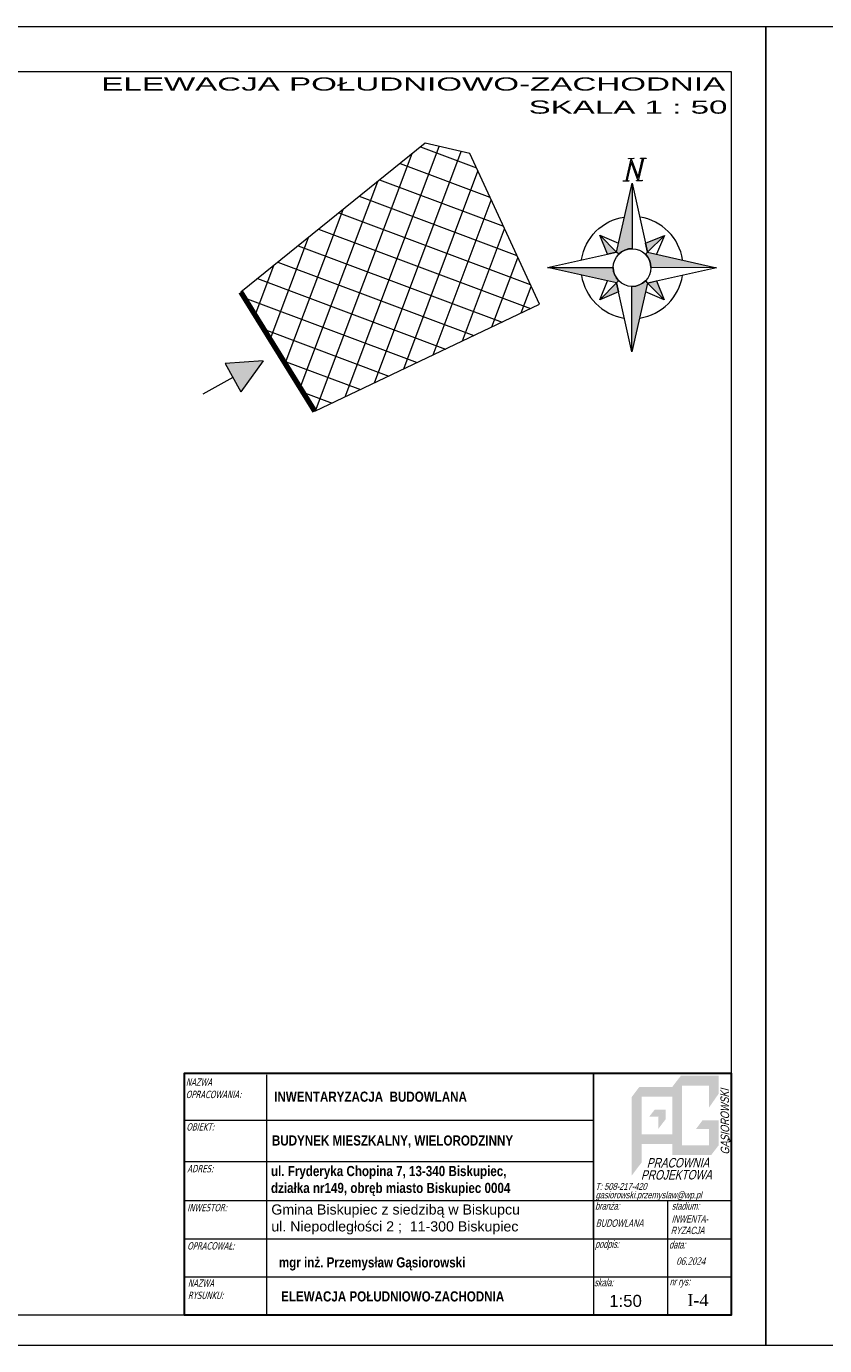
# Model space of a CAD drawing. Header units: centimetres. Extents: x 19919 to 52375, y -323506 to -159557.
# Tile 10 of 11: x 49088 to 49986, y -161042 to -159557. Entities that reach past the tile are written whole.
import ezdxf
from ezdxf.enums import TextEntityAlignment as Align

# ---------------------------------------------------------------- set-up
doc = ezdxf.new("R2010")
doc.units = ezdxf.units.CM
for name, color, linetype, lineweight in [('GB - Tabelka rysunkowa', 7, 'Continuous', 20), ('opisy', 9, 'Continuous', 15), ('RAMKA', 2, 'Continuous', 13)]:
    doc.layers.add(name, color=color, linetype=linetype, lineweight=lineweight)
for name, color, linetype in [('HATCH', 7, 'Continuous'), ('RCAD_kształt pręta', 7, 'Continuous'), ('TABELE', 7, 'Continuous')]:
    doc.layers.add(name, color=color, linetype=linetype)
doc.layers.add('NIEWIDOCZNA', color=1, linetype='Continuous', lineweight=0, plot=False)
doc.styles.add('Arial', font='arial.ttf')
doc.styles.add('ARIAL_CE', font='txt')
doc.styles.add('ARIALCE', font='txt')
doc.styles.get("Standard").update_dxf_attribs({"font": 'tahoma.ttf', "width": 0.8, "oblique": 15})

# ---------------------------------------------------------------- blocks, each defined once
blk = doc.blocks.new('wtTRW')
h = blk.add_hatch(color=212)
h.dxf.hatch_style = 1
h.paths.add_polyline_path([(87985.5, 15218.7), (87975.1, 15208.4), (88014.1, 15208.4), (88014.1, 15218.7)])
h.paths.add_polyline_path([(87975.1, 15280.9), (87975.1, 15208.4), (87985.5, 15218.7), (87985.5, 15282.3), (87976.1, 15282.3)])
h.paths.add_polyline_path([(88024.5, 15292.7), (87984.1, 15292.7), (87983.5, 15291.9), (87976.1, 15282.3), (88014.1, 15282.3)])
h.paths.add_polyline_path([(88014.1, 15282.3), (88014.1, 15258.7), (88024.5, 15273.7), (88024.5, 15292.7)])
h.paths.add_polyline_path([(88024.5, 15218.7), (88024.5, 15245.4), (88014.1, 15236.1), (88014.1, 15208.4), (88016.6, 15208.4)])
h.paths.add_polyline_path([(88024.5, 15245.4), (88007.4, 15245.4), (88007.3, 15245.3), (88000.4, 15236.1), (88014.1, 15236.1)])
h = blk.add_hatch(color=212)
h.dxf.hatch_style = 1
h.paths.add_polyline_path([(87940, 15280.9), (87931.9, 15270.2), (87942.3, 15270.5), (87975.3, 15270.5), (87975.1, 15280.9)])
h.paths.add_polyline_path([(87931.9, 15270.2), (87931.9, 15186.5), (87942.3, 15200.2), (87942.3, 15270.5)])
h = blk.add_hatch(color=212)
h.dxf.hatch_style = 1
h.paths.add_polyline_path([(87968.1, 15256.5), (87956.2, 15256.5), (87956.1, 15256.4), (87950.4, 15249), (87960, 15249)])
h.paths.add_polyline_path([(87968.1, 15246.6), (87968.1, 15256.5), (87960.1, 15249), (87960.1, 15236.3), (87960.6, 15236.7)])
h = blk.add_hatch(color=212)
h.dxf.hatch_style = 1
h.paths.add_polyline_path([(87935.7, 15230.4), (87935.7, 15220), (87948.8, 15220), (87975.7, 15220), (87975.7, 15230.4)])
at = {"layer": 'HATCH'}
h = blk.add_hatch(color=7, dxfattribs=at)
h.dxf.hatch_style = 1
h.paths.add_polyline_path([(88036.9, 15224.3), (88035, 15223.2), (88035.8, 15221.7), (88037.7, 15222.9)])
blk.add_line((88035.8, 15224.6), (88035, 15226))
at = {"layer": 'HATCH', "color": 0, "attachment_point": 1}
for s, insert, char_height, width, rotation in [('{\\fBauhaus 93|b0|i0|c0|p82;GASIOROWSKI}', (88026.7, 15208.6), 9.072, 11034.916, 90.3118), ('{\\fBauhaus 93|b0|i0|c0|p82;PRACOWNIA}', (87947.8, 15204.9), 10.08, 12261.018, 0.3118), ('{\\fBauhaus 93|b0|i0|c0|p82;PROJEKTOWA}', (87941.6, 15192), 10.08, 12268.753, 0.3118)]:
    blk.add_mtext(s, dxfattribs=dict(at, insert=insert, char_height=char_height, width=width, rotation=rotation))

msp = doc.modelspace()

# ---------------------------------------------------------------- hatches: boundary and pattern name
at = {"lineweight": 0}
h = msp.add_hatch(dxfattribs=at)
h.set_pattern_fill('ANSI37', color=12, scale=8, angle=24.4309)
h.set_pattern_definition([(69.430872, (-55125.29, -31760.298), (-23.780724, 8.923966), []), (159.430872, (-55125.29, -31760.298), (-8.923966, -23.780724), [])])
h.paths.add_polyline_path([(49412.1, -159990.5), (49664.8, -159870.1), (49586.5, -159700.5), (49536.1, -159688.7), (49328.9, -159856.3)])
at = {"layer": 'opisy'}
for points in [[(49771.2, -159706.1), (49764.9, -159706.3), (49764.9, -159705.8), (49771.1, -159705.6)], [(49784.8, -159705.9), (49778.6, -159706), (49778.6, -159705.5), (49784.8, -159705.4)], [(49769.2, -159733.7), (49769, -159807.4), (49764.9, -159807.8), (49760.9, -159809), (49757.2, -159811), (49754, -159813.6), (49751.6, -159811.3)], [(49765.3, -159731.3), (49759.1, -159731.4), (49759.1, -159730.9), (49765.3, -159730.8)], [(49780.3, -159731), (49774.1, -159731.1), (49774.1, -159730.6), (49780.3, -159730.5)], [(49732.8, -159792.4), (49751.6, -159811.3), (49741.5, -159813.5)], [(49805.3, -159792.5), (49786.4, -159811.3), (49784.1, -159801.2)], [(49864, -159828.9), (49790.2, -159828.7), (49789.8, -159824.6), (49788.6, -159820.6), (49786.7, -159816.9), (49784, -159813.7), (49786.4, -159811.3)], [(49674, -159828.5), (49747.7, -159828.6), (49748.1, -159832.8), (49749.3, -159836.8), (49751.3, -159840.4), (49753.9, -159843.7), (49751.6, -159846)], [(49768.8, -159923.7), (49768.9, -159849.9), (49773.1, -159849.5), (49777.1, -159848.3), (49780.7, -159846.4), (49784, -159843.7), (49786.3, -159846.1)], [(49805.1, -159865), (49786.3, -159846.1), (49796.4, -159843.8)], [(49732.6, -159864.9), (49751.6, -159846), (49753.8, -159856.1)], [(49328.8, -159968.5), (49354, -159933.8), (49311.2, -159936.6)]]:
    msp.add_hatch(color=1, dxfattribs=at).paths.add_polyline_path(points)

# ---------------------------------------------------------------- linework, layer by layer
at = {"lineweight": 0}
for p, q in [((49536.1, -159688.7), (49328.9, -159856.3)), ((49586.5, -159700.5), (49536.1, -159688.7)), ((49664.8, -159870.1), (49586.5, -159700.5)), ((49328.9, -159856.3), (49412.1, -159990.5)), ((49412.1, -159990.5), (49664.8, -159870.1))]:
    msp.add_line(p, q, dxfattribs=at)
at = {"color": 1, "lineweight": 0}
msp.add_lwpolyline([(47930.5, -159608), (49880.6, -159608), (49880.6, -161008), (47930.5, -161008)], close=True, dxfattribs=at)
at = {"const_width": 6}
msp.add_lwpolyline([(49328.9, -159856.3), (49412.1, -159990.5)], dxfattribs=at)
at = {"layer": 'NIEWIDOCZNA'}
for points in [[(49919.4, -161042.2), (47819.3, -161042.2), (47819.3, -159557.2), (49919.4, -159557.2)], [(52374.7, -161042.2), (49919.4, -161042.2), (49919.4, -159557.2), (52374.7, -159557.2)]]:
    msp.add_lwpolyline(points, close=True, dxfattribs=at)
at = {"layer": 'opisy', "color": 1}
for p, q in [((49354, -159933.8), (49311.2, -159936.6)), ((49354, -159933.8), (49328.8, -159968.5)), ((49311.2, -159936.6), (49328.8, -159968.5)), ((49320, -159952.6), (49286, -159971.4))]:
    msp.add_line(p, q, dxfattribs=at)
at = {"layer": 'opisy', "color": 0}
for p, q in [((49265.6, -160735.6), (49880.6, -160735.6)), ((49357.6, -160737.5), (49357.6, -160921.9)), ((49265.6, -160788.6), (49725.5, -160788.6)), ((49265.6, -160834.8), (49725.5, -160834.8)), ((49265.6, -160834.8), (49725.5, -160834.8)), ((49265.6, -160879), (49880.6, -160879)), ((49808.8, -160879), (49808.8, -160921.9)), ((49265.6, -160921.9), (49880.6, -160921.9)), ((49265.6, -160921.9), (49880.6, -160921.9)), ((49357.6, -160921.9), (49357.6, -161008)), ((49725.5, -160921.9), (49725.5, -161008)), ((49808.8, -160921.9), (49808.8, -161008)), ((49265.6, -160964.9), (49880.6, -160964.9)), ((49265.6, -161008), (49880.6, -161008))]:
    msp.add_line(p, q, dxfattribs=at)
at = {"layer": 'opisy', "color": 1, "flags": 128}
for points in [[(49781.7, -159705.9), (49775.9, -159731), (49768.1, -159709.8), (49763.1, -159731.3), (49762.2, -159731.3), (49768, -159706.2), (49775.8, -159727.5), (49780.8, -159705.9), (49781.7, -159705.9)], [(49771.2, -159706.1), (49764.9, -159706.3), (49764.9, -159705.8), (49771.1, -159705.6), (49771.2, -159706.1)], [(49781.7, -159705.9), (49775.9, -159731)], [(49784.8, -159705.9), (49778.6, -159706), (49778.6, -159705.5), (49784.8, -159705.4), (49784.8, -159705.9)], [(49769.2, -159733.7), (49769, -159807.4), (49764.9, -159807.8), (49760.9, -159809), (49757.2, -159811), (49754, -159813.6), (49751.6, -159811.3), (49769.2, -159733.7)], [(49751.6, -159811.3), (49769.2, -159733.7), (49786.4, -159811.3)], [(49765.3, -159731.3), (49759.1, -159731.4), (49759.1, -159730.9), (49765.3, -159730.8), (49765.3, -159731.3)], [(49780.3, -159731), (49774.1, -159731.1), (49774.1, -159730.6), (49780.3, -159730.5), (49780.3, -159731)], [(49712.2, -159819.6), (49713.1, -159815.1), (49714.3, -159810.8), (49715.9, -159806.6), (49717.8, -159802.5), (49720, -159798.5), (49722.5, -159794.8), (49725.3, -159791.2), (49728.4, -159787.9), (49731.7, -159784.9), (49735.3, -159782.1), (49739, -159779.6), (49743, -159777.4), (49747.1, -159775.5), (49751.3, -159774), (49755.7, -159772.8), (49760.1, -159771.9)], [(49825.8, -159819.8), (49824.9, -159815.4), (49823.7, -159811), (49822.1, -159806.8), (49820.2, -159802.7), (49818.1, -159798.7), (49815.6, -159795), (49812.8, -159791.4), (49809.7, -159788.1), (49806.4, -159785), (49802.9, -159782.2), (49799.1, -159779.7), (49795.2, -159777.5), (49791.1, -159775.6), (49786.9, -159774), (49782.5, -159772.8), (49778.1, -159771.9)], [(49732.8, -159792.4), (49751.6, -159811.3), (49741.5, -159813.5), (49732.8, -159792.4)], [(49732.8, -159792.4), (49753.9, -159801.1)], [(49805.3, -159792.5), (49786.4, -159811.3), (49784.1, -159801.2), (49805.3, -159792.5)], [(49805.3, -159792.5), (49796.5, -159813.6)], [(49751.6, -159846), (49674, -159828.5), (49751.6, -159811.3)], [(49864, -159828.9), (49790.2, -159828.7), (49789.8, -159824.6), (49788.6, -159820.6), (49786.7, -159816.9), (49784, -159813.7), (49786.4, -159811.3), (49864, -159828.9)], [(49786.4, -159811.3), (49864, -159828.9), (49786.3, -159846.1)], [(49674, -159828.5), (49747.7, -159828.6), (49748.1, -159832.8), (49749.3, -159836.8), (49751.3, -159840.4), (49753.9, -159843.7), (49751.6, -159846), (49674, -159828.5)], [(49712.2, -159837.6), (49713, -159842), (49714.3, -159846.3), (49715.8, -159850.6), (49717.7, -159854.7), (49719.9, -159858.6), (49722.4, -159862.4), (49725.2, -159865.9), (49728.2, -159869.2), (49731.5, -159872.3), (49735.1, -159875.1), (49738.8, -159877.6), (49742.8, -159879.9), (49746.9, -159881.8), (49751.1, -159883.3), (49755.4, -159884.6), (49759.9, -159885.5)], [(49732.6, -159864.9), (49741.4, -159843.7)], [(49768.8, -159923.7), (49768.9, -159849.9), (49773.1, -159849.5), (49777.1, -159848.3), (49780.7, -159846.4), (49784, -159843.7), (49786.3, -159846.1), (49768.8, -159923.7)], [(49777.9, -159885.5), (49782.3, -159884.6), (49786.6, -159883.4), (49790.9, -159881.8), (49795, -159880), (49798.9, -159877.8), (49802.7, -159875.3), (49806.2, -159872.5), (49809.5, -159869.4), (49812.6, -159866.1), (49815.4, -159862.6), (49817.9, -159858.8), (49820.1, -159854.9), (49822.1, -159850.8), (49823.6, -159846.6), (49824.8, -159842.2), (49825.8, -159837.8)], [(49805.1, -159865), (49786.3, -159846.1), (49796.4, -159843.8), (49805.1, -159865)], [(49732.6, -159864.9), (49751.6, -159846), (49753.8, -159856.1), (49732.6, -159864.9)], [(49786.3, -159846.1), (49768.8, -159923.7), (49751.6, -159846)], [(49805.1, -159865), (49784, -159856.2)]]:
    msp.add_lwpolyline(points, dxfattribs=at)
at = {"layer": 'opisy', "color": 0, "lineweight": 30}
for points in [[(49265.6, -160921.9), (49265.6, -160735.6), (49880.6, -160735.6), (49880.6, -160921.9)], [(49880.6, -160921.9), (49880.6, -161008), (49265.6, -161008), (49265.6, -160921.9)]]:
    msp.add_lwpolyline(points, dxfattribs=at)
at = {"layer": 'opisy', "color": 1}
msp.add_circle((49769, -159828.7), 21.2, dxfattribs=at)
at = {"layer": 'RCAD_kształt pręta'}
msp.add_line((49725.5, -160921.9), (49725.5, -160735.6), dxfattribs=at)

# ---------------------------------------------------------------- block references
at = {"layer": 'RCAD_kształt pręta', "xscale": 1.056, "yscale": 1.056, "zscale": 1.056}
msp.add_blockref('wtTRW', (-43087.4, -176887.6), dxfattribs=at)

# ---------------------------------------------------------------- texts
at = {"layer": 'GB - Tabelka rysunkowa', "color": 1, "lineweight": 50, "char_height": 13.5, "attachment_point": 1, "style": 'ARIAL_CE'}
for s, insert, width in [('1:50', (49743.3, -160985.1), 824.733), ('{\\fTimes New Roman|b0|i0|c238|p18;I-4}', (49831.2, -160984.3), 204.674)]:
    msp.add_mtext(s, dxfattribs=dict(at, insert=insert, width=width))
at = {"layer": 'opisy', "color": 0, "char_height": 11.4, "attachment_point": 1, "style": 'Arial'}
for s, insert, width in [('{\\fArial Narrow|b1|i0|c238|p34;INWENTARYZACJA  BUDOWLANA}', (49366.4, -160756.3), 689.048), ('{\\fArial Narrow|b1|i0|c238|p34;BUDYNEK MIESZKALNY, WIELORODZINNY}', (49363.9, -160805.6), 535.734), ('{\\fArial Narrow|b1|i0|c238|p34;ul. Fryderyka Chopina 7, 13-340 Biskupiec,   działka nr149, obręb miasto Biskupiec 0004 }', (49362.8, -160840), 284.039), ('Gmina Biskupiec z siedzibą w Biskupcu  ul. Niepodległości 2 ;  11-300 Biskupiec', (49363.2, -160883.3), 297.89), ('{\\fArial Narrow|b1|i0|c238|p34;mgr inż. Przemysław Gąsiorowski}', (49371.7, -160942.8), 520.044), ('{\\fArial Narrow|b1|i0|c238|p34;ELEWACJA POŁUDNIOWO-ZACHODNIA}', (49374.2, -160981.1), 520.044)]:
    msp.add_mtext(s, dxfattribs=dict(at, insert=insert, width=width))
at = {"layer": 'RAMKA', "color": 1, "style": 'ARIALCE', "width": 1.8}
for s, p in [('ELEWACJA POŁUDNIOWO-ZACHODNIA', (49873.7, -159629.5, 0)), ('SKALA 1 : 50', (49876.3, -159655.5, 0))]:
    msp.add_text(s, height=14.818, dxfattribs=at).set_placement(p, align=Align.RIGHT)
at = {"layer": 'TABELE', "attachment_point": 1}
for s, insert, char_height, width in [('NAZWA\\POPRACOWANIA:', (49267, -160741.5), 8.284, 859.786), ('OBIEKT:', (49267.6, -160791.9), 8.28, 859.786), ('ADRES:', (49268.6, -160838.9), 8.28, 859.786), ('{\\fArial Narrow|b0|i0|c238|p34;T: 508-217-420}', (49727.7, -160859.2), 7.7, 485.901), ('{\\fArial Narrow|b0|i0|c238|p34;gasiorowski.przemyslaw@wp.pl}', (49728, -160868.8), 7.7, 485.901), ('INWESTOR:', (49268.6, -160882.7), 8.28, 859.786), ('{\\fArial Narrow|b0|i0|c238|p34;branża:}', (49727.4, -160880.9), 8.284, 798.91), ('{\\fArial Narrow|b0|i0|c238|p34;stadium:}', (49813.5, -160880.9), 8.284, 817.355), ('{\\fArial Narrow|b0|i0|c238|p34;INWENTA-}', (49813.4, -160895.5), 8.284, 817.355), ('{\\fArial Narrow|b0|i0|c238|p34;BUDOWLANA}', (49728.2, -160900.2), 8.284, 798.91), ('{\\fArial Narrow|b0|i0|c238|p34;RYZACJA}', (49812.5, -160908.4), 8.284, 817.355), ('OPRACOWAŁ:', (49268.6, -160925.8), 8.28, 859.786), ('{\\fArial Narrow|b0|i0|c238|p34;podpis:}', (49727.4, -160923.9), 8.284, 798.91), ('{\\fArial Narrow|b0|i0|c238|p34;data:}', (49810.7, -160924.6), 8.284, 824.733), ('{\\fTimes New Roman|b0|i0|c238|p18;06.2024}', (49818.7, -160943), 8.284, 204.674), ('NAZWA\\PRYSUNKU:', (49269.3, -160967.7), 8.28, 859.786), ('{\\fArial Narrow|b0|i0|c238|p34;skala:}', (49726.4, -160967.1), 8.284, 798.91), ('{\\fArial Narrow|b0|i0|c238|p34;nr rys:}', (49811.2, -160966.2), 8.284, 824.733)]:
    msp.add_mtext(s, dxfattribs=dict(at, insert=insert, char_height=char_height, width=width))

doc.saveas('drawing.dxf')
